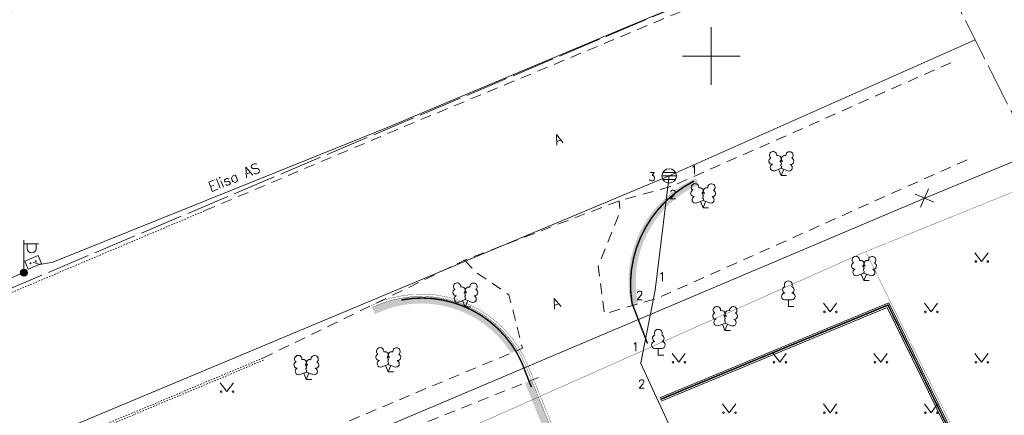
# Model space of a CAD drawing. Header units: metres. Extents: x 685671 to 686635, y 6588408 to 6589199.
# Tile 19 of 34: x 685902 to 685970, y 6588825 to 6588853. Entities that reach past the tile are written whole.
import ezdxf
from ezdxf.enums import TextEntityAlignment as Align

# ---------------------------------------------------------------- set-up
doc = ezdxf.new("R2010")
doc.units = ezdxf.units.M
for name, pattern in [('DASHED2', [0.375, 0.25, -0.125]), ('Kohtla-Järve PPA ühishoone G20$0$AAREKIVI', [0.02001, 0.01, -1e-05, 0.01]), ('Kohtla-Järve PPA ühishoone G20$0$ASFBET', [2.5, 1.5, -1]), ('Kohtla-Järve PPA ühishoone G20$0$KATASTRIPIIR', [7, 4, -1, 1, -1]), ('Kohtla-Järve PPA ühishoone G20$0$TOOPIIR', [7, 6, -1])]:
    doc.linetypes.add(name, pattern=pattern)
for name, color, linetype in [('CON_haljasala', 81, 'Continuous'), ('CON_piirdeaed', 92, 'Continuous'), ('CON_sõidutee_äärekivi_8cm', 1, 'Continuous')]:
    doc.layers.add(name, color=color, linetype=linetype)
for name, color, linetype, lineweight in [('CON_PIIRE', 94, 'FENCELINE2', 0), ('Kohtla-Järve PPA ühishoone G20$0$HALJASTUS', 250, 'Continuous', 13), ('Kohtla-Järve PPA ühishoone G20$0$MPKAABEL', 250, 'Continuous', 13), ('Kohtla-Järve PPA ühishoone G20$0$PIIR', 224, 'Continuous', 13), ('Kohtla-Järve PPA ühishoone G20$0$POST', 250, 'Continuous', 13), ('Kohtla-Järve PPA ühishoone G20$0$PUU', 250, 'Continuous', 13), ('Kohtla-Järve PPA ühishoone G20$0$SIRAJATIS', 250, 'Continuous', 13), ('Kohtla-Järve PPA ühishoone G20$0$SITRASS', 250, 'Continuous', 13), ('Kohtla-Järve PPA ühishoone G20$0$SKKAEV', 250, 'Continuous', 13), ('Kohtla-Järve PPA ühishoone G20$0$SKTRASS', 250, 'Continuous', 13), ('Kohtla-Järve PPA ühishoone G20$0$TEE', 250, 'Continuous', 13), ('Kohtla-Järve PPA ühishoone G20$0$TORUNR', 250, 'Continuous', 13), ('Kohtla-Järve PPA ühishoone G20$0$TTRASS', 250, 'Continuous', 13), ('Kohtla-Järve PPA ühishoone G20$0$VORK', 250, 'Continuous', 13)]:
    doc.layers.add(name, color=color, linetype=linetype, lineweight=lineweight)
doc.layers.add('Kohtla-Järve PPA ühishoone G20$0$MOOTPIIR', color=250, linetype='Continuous', lineweight=13, plot=False)
doc.styles.add('Kohtla-Järve PPA ühishoone G20$0$romanc', font='romanc.shx')
doc.styles.add('Kohtla-Järve PPA ühishoone G20$0$romans', font='romans.shx')
doc.linetypes.add('FENCELINE2', pattern='A,6.35,-2.54,[132,ltypeshp.shx,S=2.54,R=0,X=-2.54,Y=0],-2.54,25.4', length=36.83)
doc.linetypes.add('Kohtla-Järve PPA ühishoone G20$0$-2T-', pattern='A,10,-1.5,["2T",Kohtla-Järve PPA ühishoone G20$0$romans,S=1.4,R=0,X=-1.4,Y=-0.7],-1.5,10,-3', length=26)
doc.linetypes.add('Kohtla-Järve PPA ühishoone G20$0$-S-', pattern='A,10,-1.5,["S",Kohtla-Järve PPA ühishoone G20$0$romans,S=1.4,R=0,X=-0.7,Y=-0.7],-1.5,10,-3', length=26)
doc.linetypes.add('Kohtla-Järve PPA ühishoone G20$0$-SK-', pattern='A,10,-1.5,["SK",Kohtla-Järve PPA ühishoone G20$0$romans,S=1.4,R=0,X=-1.4,Y=-0.7],-1.5,10,-3', length=26)
doc.linetypes.add('Kohtla-Järve PPA ühishoone G20$0$MP_KBL', pattern='A,8,-2,[138,mkm.shx,S=1,R=0,X=0,Y=0],6,[138,mkm.shx,S=1,R=180,X=0,Y=0],-2', length=18)

# ---------------------------------------------------------------- blocks, each defined once
blk = doc.blocks.new('Kohtla-Järve PPA ühishoone G20$0$LEHTP2')
at = {"layer": 'Kohtla-Järve PPA ühishoone G20$0$PUU', "linetype": 'Continuous'}
for p, q in [((-0.88, 0.67), (0.01, 1.02)), ((0, 0), (-0.35, 0.88)), ((0, 0), (0.36, 0.88)), ((0.76, 0), (0, 0)), ((0.01, 1.02), (0.89, 0.66))]:
    blk.add_line(p, q, dxfattribs=at)
at = {"layer": 'Kohtla-Järve PPA ühishoone G20$0$PUU', "linetype": 'Continuous', "flags": 128}
blk.add_lwpolyline([(0.01, 2.01), (-0.03, 1.86), (-0.03, 1.82), (-0.01, 1.76), (0.03, 1.69), (0.04, 1.65), (0.01, 1.58), (-0.04, 1.48), (-0.05, 1.43), (-0.04, 1.4), (-0.02, 1.34), (0.05, 1.22), (0.06, 1.18), (0.05, 1.14), (0.02, 1.07), (0.01, 1.02)], dxfattribs=at)
at = {"layer": 'Kohtla-Järve PPA ühishoone G20$0$PUU', "linetype": 'Continuous'}
for centre, radius, start, end in [((-1.11, 2.83), 0.512, 111.5027, 232.5173), ((-1.11, 2.83), 0.512, 350.4856, 111.5002), ((-0.44, 2.33), 0.448, 308.5041, 111.5725), ((0.48, 2.32), 0.45, 67.7016, 230.5126), ((1.16, 2.81), 0.512, 67.6168, 188.6314), ((1.16, 2.81), 0.512, 306.5997, 67.6143), ((-1.26, 2.01), 0.448, 111.4304, 274.4987), ((-1.05, 1.12), 0.475, 111.5014, 291.5004), ((0.01, 1.53), 0.475, 66.7655, 111.5015), ((1.07, 1.1), 0.475, 247.6166, 67.6155), ((1.29, 1.99), 0.448, 264.6183, 67.6866)]:
    blk.add_arc(centre, radius, start, end, dxfattribs=at)
blk = doc.blocks.new('Kohtla-Järve PPA ühishoone G20$0$LEHTP1')
at = {"layer": 'Kohtla-Järve PPA ühishoone G20$0$PUU', "linetype": 'Continuous'}
for p, q in [((0.48, 0.95), (-0.48, 0.95)), ((0, 0), (0, 0.95)), ((0.76, 0), (0, 0))]:
    blk.add_line(p, q, dxfattribs=at)
for centre, radius, start, end in [((-0.34, 2.35), 0.465, 109.0217, 253.1415), ((0, 3.04), 0.554, 332.5799, 207.4201), ((0.34, 2.35), 0.465, 286.8508, 70.9859), ((-0.47, 1.42), 0.475, 90.0016, 269.3953), ((0.47, 1.42), 0.475, 270.6047, 89.9984)]:
    blk.add_arc(centre, radius, start, end, dxfattribs=at)
blk = doc.blocks.new('Kohtla-Järve PPA ühishoone G20$0$VKORIS')
at = {"color": 0, "linetype": 'Continuous'}
for p, q in [((0, 4), (0, -4)), ((-4, 0), (4, 0))]:
    blk.add_line(p, q, dxfattribs=at)
blk = doc.blocks.new('Kohtla-Järve PPA ühishoone G20$0$MURU')
at = {"color": 0, "linetype": 'Continuous'}
for p, q in [((-0.93, 1.21), (0, 0)), ((0, 0), (0.89, 1.21))]:
    blk.add_line(p, q, dxfattribs=at)
for centre in [(-0.8, 0), (0.86, 0)]:
    blk.add_ellipse(centre, major_axis=(0.0778, 0.0778), ratio=1, start_param=5.497787, end_param=11.780972, dxfattribs=at)
blk = doc.blocks.new('Kohtla-Järve PPA ühishoone G20$0$EITOOT')
at = {"color": 0, "linetype": 'Continuous'}
for p, q in [((-0.99, 0.99), (0.99, -0.99)), ((-0.99, -0.99), (0.99, 0.99))]:
    blk.add_line(p, q, dxfattribs=at)
blk = doc.blocks.new('Kohtla-Järve PPA ühishoone G20$0$REKAEV')
at = {"layer": 'Kohtla-Järve PPA ühishoone G20$0$SKKAEV', "linetype": 'Continuous'}
for p, q in [((0.86, 0.5), (-0.86, 0.5)), ((-1, 0), (1, 0)), ((0.86, -0.5), (-0.86, -0.5))]:
    blk.add_line(p, q, dxfattribs=at)
blk.add_circle((0, 0), 1, dxfattribs=at)
blk = doc.blocks.new('Kohtla-Järve PPA ühishoone G20$0$SIKAPP')
at = {"color": 0, "linetype": 'Continuous', "flags": 128}
blk.add_lwpolyline([(-1, 0.6), (1, 0.6), (1, -0.6), (-1, -0.6)], close=True, dxfattribs=at)
at = {"color": 0, "linetype": 'Continuous'}
for centre, radius in [((-0.4, 0), 0.0608), ((-0.4, 0), 0.0581), ((-0.4, 0), 0.0553), ((-0.4, 0), 0.0526), ((-0.4, 0), 0.0499), ((-0.4, 0), 0.0472), ((-0.4, 0), 0.0444), ((-0.4, 0), 0.0417), ((-0.4, 0), 0.039), ((-0.4, 0), 0.0363), ((-0.4, 0), 0.0335), ((-0.4, 0), 0.0308), ((-0.4, 0), 0.0281), ((-0.4, 0), 0.0254), ((-0.4, 0), 0.0226), ((-0.4, 0), 0.0199), ((-0.4, 0), 0.0172), ((-0.4, 0), 0.0145), ((-0.4, 0), 0.0117), ((-0.4, 0), 0.00902), ((-0.4, 0), 0.0063), ((-0.4, 0), 0.00358), ((-0.4, 0), 0.000852), ((0.4, 0), 0.0608), ((0.4, 0), 0.0581), ((0.4, 0), 0.0553), ((0.4, 0), 0.0526), ((0.4, 0), 0.0499), ((0.4, 0), 0.0472), ((0.4, 0), 0.0444), ((0.4, 0), 0.0417), ((0.4, 0), 0.039), ((0.4, 0), 0.0363), ((0.4, 0), 0.0335), ((0.4, 0), 0.0308), ((0.4, 0), 0.0281), ((0.4, 0), 0.0254), ((0.4, 0), 0.0226), ((0.4, 0), 0.0199), ((0.4, 0), 0.0172), ((0.4, 0), 0.0145), ((0.4, 0), 0.0117), ((0.4, 0), 0.00902), ((0.4, 0), 0.0063), ((0.4, 0), 0.00358), ((0.4, 0), 0.000852)]:
    blk.add_circle(centre, radius, dxfattribs=at)
blk = doc.blocks.new('Kohtla-Järve PPA ühishoone G20$0$MEPOST')
at = {"color": 0, "linetype": 'Continuous', "const_width": 0.5}
blk.add_lwpolyline([(-0.25, 0, 1), (0.25, 0, 1)], format="xyb", close=True, dxfattribs=at)
at = {"color": 0}
blk.add_circle((0, 0), 0.5, dxfattribs=at)
blk = doc.blocks.new('Kohtla-Järve PPA ühishoone G20$0$VAPOST')
at = {"color": 0}
for p, q in [((0, 0.5), (0, 4.5)), ((0, 4), (2, 4)), ((0.45, 3.36), (0.45, 4)), ((1.68, 3.36), (1.68, 4))]:
    blk.add_line(p, q, dxfattribs=at)
blk.add_arc((1.07, 3.36), 0.613, 180, 0, dxfattribs=at)
blk = doc.blocks.new('Kohtla-Järve PPA ühishoone G20')
at = {"layer": 'Kohtla-Järve PPA ühishoone G20$0$MOOTPIIR', "linetype": 'Kohtla-Järve PPA ühishoone G20$0$TOOPIIR', "ltscale": 0.5, "flags": 128}
blk.add_lwpolyline([(685869.387, 6588820.364), (685868.831, 6588821.407), (685866.776, 6588823.614), (685865.449, 6588823.514), (685863.749, 6588824.914), (685861.795, 6588826.658), (685858.019, 6588836.884), (685869.267, 6588843.804), (685869.401, 6588843.842), (685872.578, 6588845.593), (685872.674, 6588845.666), (685872.79, 6588845.768), (685874.124, 6588846.426), (685895.253, 6588852.394), (685895.422, 6588851.015), (685895.818, 6588849.474), (685900.774, 6588844.027), (685897.979, 6588839.453), (685898.784, 6588837.586), (685898.854, 6588837.344), (685900.965, 6588833.677), (685963.689, 6588860.242), (686030.151, 6588728.663), (685913.004, 6588656.897), (685845.278, 6588745.253), (685845.259, 6588745.258), (685841.645, 6588746.305), (685838.558, 6588746.347), (685822.052, 6588746.971), (685821.395, 6588747.095), (685815.914, 6588744.024), (685806.514, 6588743.018), (685795.746, 6588740.152), (685789.77, 6588738.35), (685788.184, 6588739.028), (685784.861, 6588745.529), (685780.661, 6588747.743), (685775.595, 6588745.082), (685775.032, 6588745.722), (685769.911, 6588755.473), (685769.911, 6588755.473), (685773.577, 6588767.172), (685773.518, 6588767.304), (685769.33, 6588777.24), (685784.894, 6588784.731), (685786.098, 6588789.938), (685785.18, 6588791.624), (685772.316, 6588802.65), (685764.195, 6588811.626), (685762.419, 6588819.314), (685761.388, 6588821.621), (685758.472, 6588823.579), (685757.702, 6588825.208), (685751.163, 6588833.728), (685755.104, 6588837.066), (685757.838, 6588836.481), (685758.521, 6588836.763), (685761.806, 6588839.937), (685765.154, 6588841.336), (685773.312, 6588841.865), (685774.925, 6588838.994), (685775.39, 6588838.109), (685792.17, 6588825.995), (685797.26, 6588822.261), (685801.471, 6588821.205), (685801.506, 6588819.813), (685809.93, 6588822.734), (685825.057, 6588821.873), (685826.268, 6588817.281), (685828.045, 6588813.403), (685829.301, 6588810.975), (685829.581, 6588810.294), (685830.521, 6588808.632), (685830.717, 6588807.165), (685831.932, 6588804.695), (685832.024, 6588804.479)], close=True, dxfattribs=at)
at = {"layer": 'Kohtla-Järve PPA ühishoone G20$0$MPKAABEL', "linetype": 'Kohtla-Järve PPA ühishoone G20$0$MP_KBL', "ltscale": 0.5, "flags": 128}
blk.add_lwpolyline([(685869.154, 6588820.801), (685902.345, 6588834.958)], dxfattribs=at)
at = {"layer": 'Kohtla-Järve PPA ühishoone G20$0$PIIR', "color": 1, "linetype": 'Kohtla-Järve PPA ühishoone G20$0$KATASTRIPIIR', "ltscale": 0.5, "const_width": 0.02, "flags": 128}
for points in [[(685716.77, 6588778.03), (685738.6, 6588745.29), (685802.47, 6588772.1), (685804.91, 6588767.09), (685835.53, 6588780.71), (685915.31, 6588816.21), (685960.71, 6588836.42), (686035.3, 6588866.66), (686082.42, 6588884.69), (686148.48, 6588896.21), (686183.88, 6588895.46), (686240.01, 6588901.9), (686274.8, 6588910.49), (686271.24, 6588941.96), (686238.78, 6588948.4), (686130.81, 6588924.43), (686104.96, 6588925.39), (686039.54, 6588902.75), (686019.81, 6588895.45), (686016.25, 6588904.34), (686012.28, 6588908.21), (686004.31, 6588910.86), (685980.69, 6588900.73), (685976.21, 6588892.56), (685976.32, 6588887.19), (685977.59, 6588884.03), (685959.72, 6588876.63), (685889.56, 6588848.2), (685814.52, 6588817.68), (685790.98, 6588808.16), (685716.77, 6588778.03)], [(685716.77, 6588778.03), (685738.6, 6588745.29), (685802.47, 6588772.1), (685804.91, 6588767.09), (685835.53, 6588780.71), (685915.31, 6588816.21), (685960.71, 6588836.42), (686035.3, 6588866.66), (686082.42, 6588884.69), (686148.48, 6588896.21), (686183.88, 6588895.46), (686240.01, 6588901.9), (686274.8, 6588910.49), (686271.24, 6588941.96), (686238.78, 6588948.4), (686130.81, 6588924.43), (686104.96, 6588925.39), (686039.54, 6588902.75), (686019.81, 6588895.45), (686016.25, 6588904.34), (686012.28, 6588908.21), (686004.31, 6588910.86), (685980.69, 6588900.73), (685976.21, 6588892.56), (685976.32, 6588887.19), (685977.59, 6588884.03), (685959.72, 6588876.63), (685889.56, 6588848.2), (685814.52, 6588817.68), (685790.98, 6588808.16), (685716.77, 6588778.03)], [(685960.71, 6588836.42), (685998.24, 6588760.11), (686018.25, 6588771.07), (686046.42, 6588785.57), (686060.44, 6588792.09), (686035.3, 6588866.66), (685960.71, 6588836.42)], [(685915.31, 6588816.21), (685942.42, 6588755.28), (685873.59, 6588724.65), (685883.45, 6588706.73), (685902.46, 6588674.01), (686010.65, 6588734.9), (685998.24, 6588760.11), (685960.71, 6588836.42), (685915.31, 6588816.21)]]:
    blk.add_lwpolyline(points, dxfattribs=at)
at = {"layer": 'Kohtla-Järve PPA ühishoone G20$0$SITRASS', "linetype": 'Kohtla-Järve PPA ühishoone G20$0$-S-', "ltscale": 0.5, "flags": 128}
blk.add_lwpolyline([(685963.684, 6588860.25), (685954.44, 6588856.32), (685943.459, 6588851.723), (685927.488, 6588845.008), (685904.355, 6588835.692), (685903.453, 6588835.526), (685902.984, 6588835.681)], dxfattribs=at)
at = {"layer": 'Kohtla-Järve PPA ühishoone G20$0$SKTRASS', "linetype": 'Kohtla-Järve PPA ühishoone G20$0$-SK-', "ltscale": 0.5}
for p, q in [((685947.079, 6588841.675), (685968.294, 6588851.124)), ((685901.695, 6588822.654), (685947.079, 6588841.675)), ((685946.115, 6588833.744), (685947.079, 6588841.675)), ((685945.125, 6588828.696), (685946.115, 6588833.744)), ((685950.643, 6588816.632), (685945.1, 6588828.704))]:
    blk.add_line(p, q, dxfattribs=at)
at = {"layer": 'Kohtla-Järve PPA ühishoone G20$0$TEE', "linetype": 'Kohtla-Järve PPA ühishoone G20$0$ASFBET', "ltscale": 0.5, "flags": 128}
for points in [[(685914.895, 6588839.264), (685928.236, 6588844.906), (685943.236, 6588851.142), (685962.996, 6588859.415)], [(685918.901, 6588829.02), (685932.899, 6588835.826), (685943.605, 6588839.947), (685947.274, 6588840.958), (685966.966, 6588849.695)], [(685967.739, 6588842.798), (685946.234, 6588833.168), (685942.583, 6588832.099), (685942.165, 6588835.398), (685943.674, 6588839.217), (685943.605, 6588839.947)], [(685932.899, 6588835.826), (685933.712, 6588834.96), (685935.966, 6588833.43), (685936.903, 6588829.708), (685921.005, 6588823.038)], [(685899.185, 6588811.68), (685924.645, 6588822.342), (685938.015, 6588827.673)]]:
    blk.add_lwpolyline(points, dxfattribs=at)
at = {"layer": 'Kohtla-Järve PPA ühishoone G20$0$TEE', "linetype": 'Kohtla-Järve PPA ühishoone G20$0$AAREKIVI', "ltscale": 0.5, "flags": 128}
for points in [[(685885.129, 6588826.604), (685897.608, 6588831.931), (685914.895, 6588839.264)], [(685918.901, 6588829.02), (685901.921, 6588821.87), (685897.485, 6588819.965), (685885.545, 6588814.902), (685879.952, 6588812.625), (685878.172, 6588811.879)], [(685918.959, 6588828.882), (685901.98, 6588821.732), (685897.544, 6588819.827), (685885.603, 6588814.763), (685880.009, 6588812.486), (685878.23, 6588811.741)]]:
    blk.add_lwpolyline(points, dxfattribs=at)
at = {"layer": 'Kohtla-Järve PPA ühishoone G20$0$TTRASS', "linetype": 'Kohtla-Järve PPA ühishoone G20$0$-2T-', "ltscale": 0.5, "flags": 128}
blk.add_lwpolyline([(685810.826, 6588774.847), (685824.489, 6588780.596), (685832.525, 6588783.976), (685887.989, 6588807.55), (685964.961, 6588840.212), (685971.623, 6588842.947)], dxfattribs=at)
at = {"layer": 'Kohtla-Järve PPA ühishoone G20$0$HALJASTUS', "xscale": 0.5, "yscale": 0.5, "zscale": 0.5}
for p in [(685968.748, 6588835.734), (685958.248, 6588832.234), (685965.248, 6588832.234), (685947.748, 6588828.734), (685954.748, 6588828.734), (685961.748, 6588828.734), (685968.748, 6588828.734), (685951.248, 6588825.234), (685958.248, 6588825.234), (685965.248, 6588825.234)]:
    blk.add_blockref('Kohtla-Järve PPA ühishoone G20$0$MURU', p, dxfattribs=at)
at = {"layer": 'Kohtla-Järve PPA ühishoone G20$0$HALJASTUS', "linetype": 'Continuous', "xscale": 0.5, "yscale": 0.5, "zscale": 0.5}
blk.add_blockref('Kohtla-Järve PPA ühishoone G20$0$MURU', (685916.416, 6588826.696), dxfattribs=at)
at = {"layer": 'Kohtla-Järve PPA ühishoone G20$0$POST', "linetype": 'Continuous', "xscale": 0.5, "yscale": 0.5, "zscale": 0.5}
for name in ['Kohtla-Järve PPA ühishoone G20$0$VAPOST', 'Kohtla-Järve PPA ühishoone G20$0$MEPOST']:
    blk.add_blockref(name, (685902.345, 6588834.958), dxfattribs=at)
at = {"layer": 'Kohtla-Järve PPA ühishoone G20$0$PUU', "ltscale": 0.5, "xscale": 0.5, "yscale": 0.5, "zscale": 0.5}
for name, p in [('Kohtla-Järve PPA ühishoone G20$0$LEHTP2', (685954.847, 6588841.7)), ('Kohtla-Järve PPA ühishoone G20$0$LEHTP2', (685949.43, 6588839.469)), ('Kohtla-Järve PPA ühishoone G20$0$LEHTP2', (685960.578, 6588834.423)), ('Kohtla-Järve PPA ühishoone G20$0$LEHTP2', (685932.936, 6588832.577)), ('Kohtla-Järve PPA ühishoone G20$0$LEHTP1', (685955.344, 6588832.597)), ('Kohtla-Järve PPA ühishoone G20$0$LEHTP2', (685950.949, 6588830.942)), ('Kohtla-Järve PPA ühishoone G20$0$LEHTP1', (685946.327, 6588829.225)), ('Kohtla-Järve PPA ühishoone G20$0$LEHTP2', (685927.598, 6588828.081)), ('Kohtla-Järve PPA ühishoone G20$0$LEHTP2', (685921.918, 6588827.547))]:
    blk.add_blockref(name, p, dxfattribs=at)
at = {"layer": 'Kohtla-Järve PPA ühishoone G20$0$SIRAJATIS', "ltscale": 0.5, "xscale": 0.4999999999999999, "yscale": 0.4999999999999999, "zscale": 0.4999999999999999, "rotation": 22.5362726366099}
blk.add_blockref('Kohtla-Järve PPA ühishoone G20$0$SIKAPP', (685902.984, 6588835.681), dxfattribs=at)
at = {"layer": 'Kohtla-Järve PPA ühishoone G20$0$SKKAEV', "ltscale": 0.5, "xscale": 0.5, "yscale": 0.5, "zscale": 0.5}
blk.add_blockref('Kohtla-Järve PPA ühishoone G20$0$REKAEV', (685947.079, 6588841.675), dxfattribs=at)
at = {"layer": 'Kohtla-Järve PPA ühishoone G20$0$TTRASS', "ltscale": 0.5, "xscale": 0.5, "yscale": 0.5, "zscale": 0.5, "rotation": 21.60553077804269}
blk.add_blockref('Kohtla-Järve PPA ühishoone G20$0$EITOOT', (685964.786, 6588840.138), dxfattribs=at)
at = {"layer": 'Kohtla-Järve PPA ühishoone G20$0$VORK', "xscale": 0.5, "yscale": 0.5, "zscale": 0.5}
blk.add_blockref('Kohtla-Järve PPA ühishoone G20$0$VKORIS', (685950, 6588850), dxfattribs=at)
at = {"layer": 'Kohtla-Järve PPA ühishoone G20$0$SITRASS', "ltscale": 0.5, "style": 'Kohtla-Järve PPA ühishoone G20$0$romanc'}
blk.add_text('Elisa AS', height=0.7, rotation=21.93537, dxfattribs=at).set_placement((685916.925, 6588841.583), align=Align.MIDDLE_CENTER)
at = {"layer": 'Kohtla-Järve PPA ühishoone G20$0$TEE', "ltscale": 0.5, "style": 'Kohtla-Järve PPA ühishoone G20$0$romanc'}
for rotation, p in [(20.923, (685939.386, 6588844.224)), (21.30641, (685939.231, 6588832.839))]:
    blk.add_text('A', height=0.7, rotation=rotation, dxfattribs=at).set_placement(p, align=Align.MIDDLE_CENTER)
at = {"layer": 'Kohtla-Järve PPA ühishoone G20$0$TORUNR', "style": 'Kohtla-Järve PPA ühishoone G20$0$romanc'}
for s, p in [('1', (685948.809, 6588842.097)), ('3', (685945.894, 6588841.624)), ('2', (685947.351, 6588840.387)), ('1', (685946.593, 6588834.679)), ('2', (685945.031, 6588833.375)), ('1', (685944.75, 6588829.814)), ('2', (685945.173, 6588827.227))]:
    blk.add_text(s, height=0.6, dxfattribs=at).set_placement(p, align=Align.MIDDLE_CENTER)

msp = doc.modelspace()

# ---------------------------------------------------------------- hatches: boundary and pattern name
at = {"layer": 'CON_haljasala', "true_color": 0xd7ebd2}
h = msp.add_hatch(color=254, dxfattribs=at)
h.dxf.hatch_style = 1
edge = h.paths.add_edge_path()
edge.add_line((685944.449, 6588832.645), (685944.924, 6588832.813))
edge.add_arc((685952.111, 6588834.349), 7.35, 113.85237, 192.06606, ccw=False)
edge.add_line((685949.139, 6588841.071), (685948.937, 6588841.529))
edge.add_arc((685952.111, 6588834.349), 7.85, 113.85237, 192.53664)
h = msp.add_hatch(color=254, dxfattribs=at)
h.dxf.hatch_style = 1
edge = h.paths.add_edge_path()
edge.add_line((685936.585, 6588829.575), (685936.118, 6588829.379))
edge.add_arc((685929.894, 6588825.469), 7.35, 32.13366, 115.92813)
edge.add_line((685926.68, 6588832.08), (685926.461, 6588832.529))
edge.add_arc((685929.894, 6588825.469), 7.85, 31.5304, 115.92959, ccw=False)
at = {"layer": 'CON_haljasala', "true_color": 0x939598}
h = msp.add_hatch(dxfattribs=at)
h.set_pattern_fill('AR-SAND', color=252, scale=0.01)
h.set_pattern_definition([(37.5, (0, 0), (-0.01600031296, 0.48941323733), [0, -0.38608, 0, -0.4318, 0, -0.41275]), (7.5, (0, 0), (0.44952328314, 0.71682510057), [0, -0.20828, 0, -0.34798, 0, -0.13335]), (327.5, (-0.3124, 0), (0.790992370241, 0.001437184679), [0, -0.127, 0, -0.4572, 0, -0.5969]), (317.5, (-0.3124, 0), (0.76355645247, 0.22292932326), [0, -0.0635, 0, -0.29972, 0, -0.3429])])
edge = h.paths.add_edge_path()
edge.add_line((685908.699, 6588810.526), (685909.983, 6588807.275))
edge.add_line((685909.983, 6588807.275), (685920.656, 6588811.663))
edge.add_line((685920.656, 6588811.663), (685922.557, 6588807.036))
edge.add_line((685922.557, 6588807.036), (685922.811, 6588807.143))
edge.add_line((685922.811, 6588807.143), (685928.996, 6588809.685))
edge.add_line((685928.996, 6588809.685), (685938.031, 6588813.398))
edge.add_arc((685936.075, 6588817.932), 4.938, 293.34163, 380.96076)
edge.add_line((685940.686, 6588819.699), (685938.969, 6588823.96))
edge.add_line((685938.969, 6588823.96), (685937.545, 6588827.486))
edge.add_line((685937.545, 6588827.486), (685937.087, 6588827.294))
edge.add_line((685937.087, 6588827.294), (685938.507, 6588823.765))
edge.add_line((685938.507, 6588823.765), (685927.852, 6588818.343))
edge.add_line((685927.852, 6588818.343), (685908.699, 6588810.526))

# ---------------------------------------------------------------- linework, layer by layer
at = {"layer": 'CON_piirdeaed', "color": 165, "linetype": 'FENCELINE2', "ltscale": 0.2, "true_color": 0x5e67af, "const_width": 0.1}
msp.add_lwpolyline([(685946.473, 6588826.155), (685962.254, 6588832.711), (685997.947, 6588759.761)], dxfattribs=at)
at = {"layer": 'CON_PIIRE', "color": 18, "linetype": 'ByBlock', "true_color": 0x000000}
for points in [[(685998.059, 6588759.816), (685962.315, 6588832.871), (685946.424, 6588826.27)], [(685946.523, 6588826.04), (685962.194, 6588832.55), (685997.835, 6588759.706)]]:
    msp.add_lwpolyline(points, dxfattribs=at)
at = {"layer": 'CON_sõidutee_äärekivi_8cm', "color": 18, "linetype": 'DASHED2', "true_color": 0x000000, "const_width": 0.1}
for points in [[(685945.578, 6588830.038), (685944.509, 6588832.827, -0.326528), (685948.808, 6588841.321)], [(685937.529, 6588827.005), (685936.863, 6588828.709, 0.347163), (685928.514, 6588833.064)]]:
    msp.add_lwpolyline(points, format="xyb", dxfattribs=at)
at = {"layer": 'CON_sõidutee_äärekivi_8cm', "color": 18, "true_color": 0x000000}
msp.add_lwpolyline([(685926.396, 6588832.664, 0.02, 0.02, -0.43463), (685937.313, 6588828.462, 0.02, 0.02, 0), (685940.825, 6588819.755, 0.02, 0.02, -0.412309), (685938.088, 6588813.26, 0.02, 0.02, 0), (685929.053, 6588809.547, 0.02, 0.02, 0), (685922.475, 6588806.84, 0.02, 0.02, 0), (685920.575, 6588811.465, 0.02, 0.02, 0), (685910.105, 6588807.163, 0.02, 0.02, 0), (685911.625, 6588803.465, 0.02, 0.02, -0.414467), (685911.079, 6588802.159, 0.02, 0.02, 0), (685910.062, 6588801.742, 0.02, 0.02, -0.41396), (685908.757, 6588802.287, 0.02, 0.02, 0), (685907.237, 6588805.986, 0.02, 0.02, 0), (685887.536, 6588797.89, 0.02, 0.02, 0), (685889.437, 6588793.265, 0.02, 0.02, 0), (685889.128, 6588793.139, 0.02, 0.02, -0.42561), (685882.396, 6588795.891, 0.02, 0.02, 0), (685878.208, 6588806.6, 0.02, 0.02, -0.410618), (685880.987, 6588813.055, 0, 0, 0)], format="xyseb", dxfattribs=at)
at = {"layer": 'CON_sõidutee_äärekivi_8cm', "color": 18, "true_color": 0x000000, "const_width": 0.02}
msp.add_lwpolyline([(685926.461, 6588832.529, -0.43463), (685937.174, 6588828.406), (685940.686, 6588819.699, -0.412309), (685938.031, 6588813.398), (685928.996, 6588809.686), (685922.557, 6588807.036), (685920.657, 6588811.661), (685909.909, 6588807.245), (685911.486, 6588803.408, -0.414467), (685911.023, 6588802.298), (685910.005, 6588801.881, -0.41396), (685908.896, 6588802.344), (685907.319, 6588806.182), (685887.34, 6588797.971), (685889.241, 6588793.347), (685889.069, 6588793.277, -0.425707), (685882.535, 6588795.946), (685878.348, 6588806.654, -0.410618), (685881.043, 6588812.916, -0.410618)], format="xyb", dxfattribs=at)

# ---------------------------------------------------------------- block references
at = {"color": 251, "true_color": 0x636466}
msp.add_blockref('Kohtla-Järve PPA ühishoone G20', (0, 0), dxfattribs=at)

doc.saveas('drawing.dxf')
